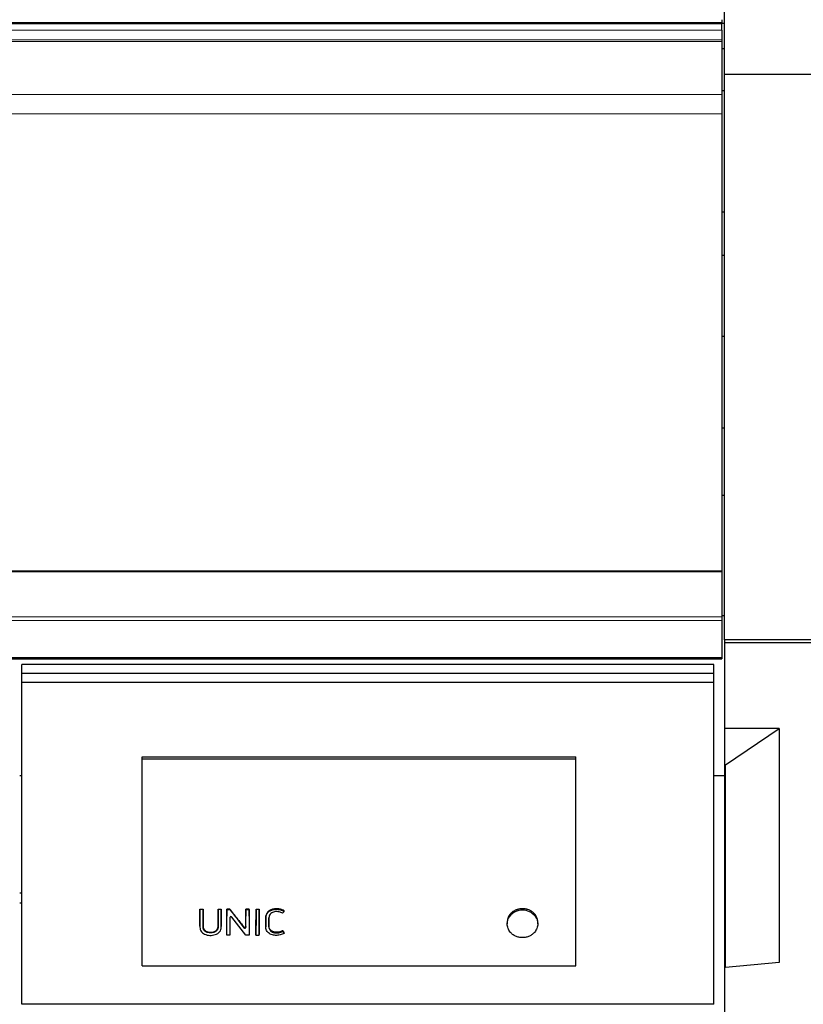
# Model space of a CAD drawing. Header units: inches. Extents: x 0 to 23760, y -13 to 16800.
# Tile 253 of 256: x 20930 to 21654, y 12957 to 13866. Entities that reach past the tile are written whole.
import ezdxf

# ---------------------------------------------------------------- set-up
doc = ezdxf.new("R2010")
doc.units = ezdxf.units.IN
doc.layers.add('1', color=7, linetype='Continuous', true_color=0xffffff)
doc.layers.add('254', color=7, linetype='Continuous', true_color=0xffffff)

msp = doc.modelspace()

# ---------------------------------------------------------------- linework, layer by layer
at = {"layer": '1', "color": 2, "linetype": 'Continuous', "lineweight": 25}
for p, q in [((21581.123, 13815.595), (21581.123, 14084.332)), ((21578.623, 13862.237), (20203.623, 13862.237)), ((21578.623, 13866.096), (21578.623, 13863.54)), ((21578.623, 13863.54), (21578.623, 13862.237)), ((21581.123, 13862.565), (21578.623, 13862.565)), ((21578.623, 13856.315), (21578.623, 13862.237)), ((21578.623, 13856.315), (21578.623, 13847.409)), ((21578.623, 13847.409), (21578.623, 13846.094)), ((21578.623, 13846.094), (21578.623, 13845.938)), ((21578.623, 13845.938), (21578.623, 13845.825)), ((21578.623, 13845.825), (21578.623, 13796.982)), ((21581.123, 13839.332), (21578.623, 13839.332)), ((21937.623, 13815.595), (21581.123, 13815.595)), ((21581.123, 13293.556), (21581.123, 13815.595)), ((21581.123, 13800.332), (21578.623, 13800.332)), ((21578.623, 13796.982), (21578.623, 13779.241)), ((21578.623, 13779.241), (21578.623, 13357.479)), ((21581.123, 13688.332), (21578.623, 13688.332)), ((21581.123, 13648.332), (21578.623, 13648.332)), ((21578.623, 13573.977), (21581.123, 13573.977)), ((21578.623, 13489.402), (21581.123, 13489.402)), ((21578.594, 13427.084), (21581.123, 13427.084)), ((20203.623, 13357.479), (21578.623, 13357.479)), ((20203.623, 13356.912), (21578.623, 13356.912)), ((21578.623, 13357.479), (21578.623, 13356.912)), ((21578.623, 13356.912), (21578.623, 13314.771)), ((21578.594, 13316.208), (21581.123, 13316.208)), ((21578.623, 13314.771), (21578.623, 13311.662)), ((21578.623, 13311.662), (21578.623, 13277.539)), ((21581.123, 13293.556), (21581.123, 13290.817)), ((21912.623, 13293.556), (21581.123, 13293.556)), ((21581.123, 13290.817), (21581.123, 13211.964)), ((21912.623, 13290.817), (21581.123, 13290.817)), ((20203.623, 13276.043), (21578.623, 13276.043)), ((21578.623, 13277.539), (21578.623, 13277.003)), ((21578.623, 13277.003), (21578.623, 13276.043)), ((21631.411, 13211.97), (21581.123, 13211.97)), ((21581.123, 13211.97), (21581.123, 13178.36)), ((21582.123, 13178.36), (21631.411, 13211.97)), ((21631.411, 13211.97), (21631.411, 12995.994)), ((21043.385, 13185.589), (21443.885, 13185.589)), ((21043.385, 13183.987), (21043.385, 13185.589)), ((21043.385, 12992.827), (21043.385, 13183.987)), ((21043.385, 13183.987), (21443.885, 13183.987)), ((21443.885, 13183.987), (21443.885, 13185.589)), ((21443.885, 12992.827), (21443.885, 13183.987)), ((21581.123, 13178.36), (21581.123, 12991.2)), ((21582.123, 13178.36), (21581.123, 13178.36)), ((21582.123, 12991.2), (21582.123, 13178.36)), ((20930.368, 13168.449), (20932.36, 13168.449)), ((21571.313, 13168.449), (21581.123, 13168.449)), ((20932.378, 13059.992), (20930.377, 13059.992)), ((20932.378, 13050.757), (20930.377, 13050.757)), ((21096.846, 13044.666), (21096.846, 13045.107)), ((21096.846, 13045.107), (21099.646, 13045.107)), ((21099.646, 13044.666), (21096.846, 13044.666)), ((21099.646, 13044.666), (21099.646, 13045.107)), ((21113.61, 13044.666), (21113.61, 13045.107)), ((21113.61, 13045.107), (21116.411, 13045.107)), ((21116.411, 13044.666), (21113.61, 13044.666)), ((21116.411, 13044.666), (21116.411, 13045.107)), ((21121.636, 13044.666), (21121.636, 13045.107)), ((21124.479, 13045.107), (21121.636, 13045.107)), ((21121.636, 13044.666), (21124.479, 13044.666)), ((21124.479, 13044.666), (21124.479, 13045.107)), ((21139.292, 13044.666), (21139.292, 13045.107)), ((21142.092, 13045.107), (21139.292, 13045.107)), ((21139.292, 13044.666), (21142.092, 13044.666)), ((21142.092, 13044.666), (21142.092, 13045.107)), ((21148.565, 13044.666), (21148.565, 13045.107)), ((21148.565, 13045.107), (21151.366, 13045.107)), ((21151.366, 13044.666), (21148.565, 13044.666)), ((21151.366, 13044.666), (21151.366, 13045.107)), ((21174.435, 13043.141), (21174.435, 13043.586)), ((21116.443, 13028.468), (21116.423, 13038.261)), ((21121.588, 13021.215), (21121.623, 13038.261)), ((21124.45, 13037.333), (21124.484, 13021.215)), ((21139.192, 13021.215), (21126.274, 13037.824)), ((21131.033, 13036.226), (21137.431, 13027.991)), ((21139.259, 13028.474), (21139.279, 13038.261)), ((21142.104, 13038.261), (21142.14, 13021.215)), ((21148.553, 13038.261), (21148.518, 13021.215)), ((21151.414, 13021.215), (21151.378, 13038.261)), ((21380.47, 13033.144), (21380.47, 13031.512)), ((21408.663, 13031.512), (21408.663, 13033.143)), ((21096.811, 13029.283), (21096.811, 13028.735)), ((21116.443, 13028.451), (21116.443, 13028.468)), ((21157.629, 13029.189), (21157.629, 13028.641)), ((21160.491, 13029.961), (21160.491, 13030.498)), ((21173.205, 13024.63), (21173.205, 13025.226)), ((21173.205, 13024.63), (21174.532, 13022.779)), ((21121.588, 13021.215), (21121.588, 13021.859)), ((21124.484, 13021.215), (21121.588, 13021.215)), ((21124.484, 13021.215), (21124.484, 13021.859)), ((21142.14, 13021.215), (21139.192, 13021.215)), ((21142.14, 13021.215), (21142.14, 13021.859)), ((21148.518, 13021.215), (21148.518, 13021.859)), ((21148.518, 13021.215), (21151.414, 13021.215)), ((21151.414, 13021.215), (21151.414, 13021.859)), ((21174.532, 13022.779), (21174.532, 13023.4)), ((21043.385, 12992.827), (21443.885, 12992.827)), ((21582.123, 12991.2), (21581.123, 12991.2)), ((21581.123, 12991.197), (21581.123, 12668.553)), ((21631.411, 12995.994), (21582.123, 12991.2))]:
    msp.add_line(p, q, dxfattribs=at)
at = {"layer": '1', "color": 110, "linetype": 'Continuous', "lineweight": 13}
for p, q in [((16353.623, 13863.54), (21578.623, 13863.54)), ((20203.623, 13856.315), (21578.623, 13856.315)), ((20203.623, 13847.409), (21578.623, 13847.409)), ((20203.623, 13846.094), (21578.623, 13846.094)), ((20203.623, 13845.938), (21578.623, 13845.938)), ((20203.623, 13845.825), (21578.623, 13845.825)), ((20203.623, 13796.982), (21578.623, 13796.982)), ((20203.623, 13779.241), (21578.623, 13779.241)), ((20203.623, 13314.771), (21578.623, 13314.771)), ((20203.623, 13311.662), (21578.623, 13311.662)), ((20203.623, 13277.539), (21578.623, 13277.539)), ((20203.623, 13277.003), (21578.623, 13277.003)), ((21167.248, 13044.977), (21167.248, 13045.417)), ((21096.834, 13038.261), (21096.834, 13038.728)), ((21099.659, 13038.261), (21099.659, 13038.728)), ((21113.598, 13038.261), (21113.598, 13038.728)), ((21116.423, 13038.261), (21116.423, 13038.728)), ((21121.623, 13038.261), (21121.623, 13038.728)), ((21124.45, 13037.333), (21124.45, 13037.334)), ((21131.033, 13036.226), (21131.033, 13036.706)), ((21139.279, 13038.261), (21139.279, 13038.728)), ((21142.104, 13038.261), (21142.104, 13038.728)), ((21148.553, 13038.261), (21148.553, 13038.728)), ((21151.378, 13038.261), (21151.378, 13038.728)), ((21157.67, 13038.005), (21157.67, 13038.473)), ((21382.9, 13040.071), (21382.9, 13038.615)), ((21406.233, 13040.071), (21406.233, 13038.615)), ((21116.443, 13028.468), (21116.443, 13029.018)), ((21137.431, 13027.991), (21137.431, 13028.545)), ((21139.259, 13028.474), (21139.259, 13029.023))]:
    msp.add_line(p, q, dxfattribs=at)
at = {"layer": '1', "color": 2, "linetype": 'Continuous', "lineweight": 25}
for centre, major_axis, ratio, start_param, end_param in [((21394.567, 13031.67), (-14.051, 0), 0.8870108, 3.7326986, 5.6920794), ((21116.4, 13640.994), (-1.911, 1200.902), 0.0009009, 2.0961392, 2.105511), ((21121.646, 13640.092), (1.91, 1199.783), 0.0009006, 4.171048, 4.1873742), ((21125.452, 13037.325), (-1.001, 0.044), 0.8870641, 3.788573, 6.3244483), ((21124.426, 13640.186), (-1.91, 1199.9), 0.0009006, 2.0967348, 2.1121704), ((21121.169, 13640.246), (-759.045, 1185.848), 0.2418607, 1.9442257, 1.9521119), ((21139.302, 13639.446), (1.909, 1198.981), 0.0009003, 4.1782304, 4.1876088), ((21142.082, 13640.223), (-1.91, 1199.946), 0.0009006, 2.0958592, 2.1121836), ((21148.576, 13640.224), (1.91, 1199.947), 0.0009006, 4.1710013, 4.1873258), ((21151.356, 13640.29), (-1.91, 1200.029), 0.0009007, 2.0958837, 2.1122072), ((21138.258, 13028.482), (-1.001, 0.027), 0.8769779, 0.6237267, 3.1630783), ((21155.886, 13636.973), (-693.968, 1184.986), 0.232747, 1.9722772, 1.974055)]:
    msp.add_ellipse(centre, major_axis=major_axis, ratio=ratio, start_param=start_param, end_param=end_param, dxfattribs=at)
for points in [[(21096.834, 13038.728), (21096.838, 13040.851), (21096.842, 13042.977), (21096.846, 13045.107)], [(21099.646, 13045.107), (21099.65, 13042.977), (21099.654, 13040.851), (21099.659, 13038.728)], [(21113.598, 13038.728), (21113.602, 13040.851), (21113.606, 13042.977), (21113.61, 13045.107)], [(21116.411, 13045.107), (21116.415, 13042.977), (21116.418, 13040.851), (21116.423, 13038.728)], [(21121.636, 13045.107), (21121.632, 13042.977), (21121.628, 13040.851), (21121.623, 13038.728)], [(21139.292, 13045.107), (21139.288, 13042.977), (21139.284, 13040.851), (21139.279, 13038.728)], [(21142.104, 13038.728), (21142.1, 13040.851), (21142.096, 13042.977), (21142.092, 13045.107)], [(21148.553, 13038.728), (21148.558, 13040.851), (21148.561, 13042.977), (21148.565, 13045.107)], [(21151.366, 13045.107), (21151.37, 13042.977), (21151.374, 13040.851), (21151.378, 13038.728)], [(21173.085, 13041.302), (21172.14, 13041.898), (21171.083, 13042.274), (21169.964, 13042.529)]]:
    msp.add_open_spline(points, degree=3, dxfattribs=at)
for points, knots in [([(21096.846, 13044.666), (21096.845, 13044.086), (21096.844, 13043.506), (21096.84, 13041.371), (21096.837, 13039.816), (21096.834, 13038.261)], [0, 0, 0, 0, 0.2717687, 0.2717687, 1, 1, 1, 1]), ([(21099.659, 13038.261), (21099.657, 13038.842), (21099.656, 13039.422), (21099.652, 13041.557), (21099.649, 13043.112), (21099.646, 13044.666)], [0, 0, 0, 0, 0.2717687, 0.2717687, 1, 1, 1, 1]), ([(21113.61, 13044.666), (21113.609, 13044.086), (21113.608, 13043.506), (21113.604, 13041.371), (21113.601, 13039.816), (21113.598, 13038.261)], [0, 0, 0, 0, 0.2717687, 0.2717687, 1, 1, 1, 1]), ([(21116.423, 13038.261), (21116.422, 13038.842), (21116.421, 13039.422), (21116.416, 13041.557), (21116.414, 13043.112), (21116.411, 13044.666)], [0, 0, 0, 0, 0.2717687, 0.2717687, 1, 1, 1, 1]), ([(21121.623, 13038.261), (21121.627, 13039.816), (21121.63, 13041.371), (21121.633, 13043.506), (21121.634, 13044.086), (21121.636, 13044.666)], [0, 0, 0, 0, 0.7282313, 0.7282313, 1, 1, 1, 1]), ([(21131.033, 13036.706), (21129.94, 13038.102), (21128.848, 13039.501), (21126.664, 13042.302), (21125.571, 13043.704), (21124.479, 13045.107)], [0, 0, 0, 0, 0.5, 0.5, 1, 1, 1, 1]), ([(21124.479, 13044.666), (21125.544, 13043.295), (21126.608, 13041.924), (21128.42, 13039.591), (21129.166, 13038.629), (21130.286, 13037.187), (21130.66, 13036.707), (21131.033, 13036.226)], [0, 0, 0, 0, 0.4873931, 0.4873931, 0.829131, 0.829131, 1, 1, 1, 1]), ([(21139.279, 13038.261), (21139.283, 13039.816), (21139.286, 13041.371), (21139.289, 13043.506), (21139.29, 13044.086), (21139.292, 13044.666)], [0, 0, 0, 0, 0.7282313, 0.7282313, 1, 1, 1, 1]), ([(21142.092, 13044.666), (21142.095, 13043.112), (21142.098, 13041.557), (21142.102, 13039.422), (21142.103, 13038.842), (21142.104, 13038.261)], [0, 0, 0, 0, 0.7282313, 0.7282313, 1, 1, 1, 1]), ([(21148.565, 13044.666), (21148.564, 13044.086), (21148.563, 13043.506), (21148.559, 13041.371), (21148.557, 13039.816), (21148.553, 13038.261)], [0, 0, 0, 0, 0.2717687, 0.2717687, 1, 1, 1, 1]), ([(21151.378, 13038.261), (21151.377, 13038.842), (21151.376, 13039.422), (21151.372, 13041.557), (21151.369, 13043.112), (21151.366, 13044.666)], [0, 0, 0, 0, 0.2717687, 0.2717687, 1, 1, 1, 1]), ([(21167.248, 13045.417), (21166.67, 13045.417), (21166.098, 13045.382), (21164.966, 13045.237), (21164.407, 13045.128), (21163.786, 13044.959), (21163.717, 13044.94), (21163.58, 13044.9), (21163.375, 13044.838), (21162.905, 13044.682), (21162.515, 13044.526), (21162.007, 13044.298), (21161.76, 13044.174), (21161.397, 13043.971), (21161.278, 13043.9), (21161.102, 13043.791), (21161.044, 13043.753), (21160.928, 13043.678), (21160.871, 13043.639), (21160.363, 13043.288), (21159.954, 13042.941), (21159.403, 13042.372), (21159.23, 13042.173), (21159.027, 13041.915), (21158.988, 13041.863), (21158.909, 13041.757), (21158.871, 13041.704), (21158.758, 13041.543), (21158.686, 13041.435), (21158.479, 13041.107), (21158.355, 13040.884), (21158.136, 13040.427), (21158.041, 13040.193), (21157.923, 13039.834), (21157.888, 13039.713), (21157.84, 13039.53), (21157.825, 13039.468), (21157.797, 13039.345), (21157.732, 13039.036), (21157.69, 13038.724), (21157.67, 13038.473)], [0, 0, 0, 0, 0.125, 0.125, 0.25, 0.25, 0.265625, 0.265625, 0.28125, 0.3125, 0.375, 0.375, 0.4375, 0.4375, 0.46875, 0.46875, 0.484375, 0.484375, 0.5, 0.5, 0.625, 0.625, 0.6875, 0.6875, 0.703125, 0.703125, 0.71875, 0.71875, 0.75, 0.75, 0.8125, 0.8125, 0.875, 0.875, 0.90625, 0.90625, 0.921875, 0.921875, 0.9375, 1, 1, 1, 1]), ([(21157.67, 13038.005), (21157.71, 13038.509), (21157.803, 13039.004), (21158.118, 13039.972), (21158.344, 13040.437), (21158.892, 13041.311), (21159.218, 13041.73), (21159.957, 13042.498), (21160.367, 13042.845), (21161.266, 13043.468), (21161.756, 13043.742), (21162.773, 13044.2), (21163.304, 13044.387), (21164.96, 13044.837), (21166.093, 13044.977), (21167.248, 13044.977)], [0, 0, 0, 0, 0.125, 0.125, 0.25, 0.25, 0.375, 0.375, 0.5, 0.5, 0.625, 0.625, 0.75, 0.75, 1, 1, 1, 1]), ([(21163.054, 13041.736), (21162.505, 13041.39), (21162.022, 13040.955), (21161.263, 13039.981), (21160.965, 13039.436), (21160.592, 13038.304), (21160.505, 13037.709), (21160.472, 13036.823), (21160.477, 13036.527), (21160.479, 13035.936), (21160.482, 13034.458), (21160.486, 13032.389), (21160.49, 13030.616), (21160.492, 13029.434), (21160.474, 13028.839), (21160.619, 13027.672), (21160.772, 13027.09), (21161.29, 13026.006), (21161.643, 13025.492), (21162.51, 13024.599), (21163.039, 13024.223), (21164.202, 13023.629), (21164.837, 13023.421), (21166.153, 13023.152), (21166.82, 13023.101), (21168.168, 13023.134), (21168.839, 13023.201), (21170.15, 13023.421), (21170.795, 13023.565), (21172.046, 13023.999), (21172.651, 13024.284), (21173.205, 13024.63)], [0, 0, 0, 0, 0.0625, 0.0625, 0.125, 0.125, 0.1875, 0.1875, 0.21875, 0.21875, 0.25, 0.375, 0.4375, 0.4375, 0.5, 0.5, 0.5625, 0.5625, 0.625, 0.625, 0.6875, 0.6875, 0.75, 0.75, 0.8125, 0.8125, 0.875, 0.875, 0.9375, 0.9375, 1, 1, 1, 1]), ([(21169.964, 13042.529), (21168.795, 13042.796), (21167.578, 13042.915), (21165.801, 13042.747), (21165.207, 13042.632), (21164.077, 13042.283), (21163.546, 13042.046), (21163.054, 13041.736)], [0, 0, 0, 0, 0.5, 0.5, 0.75, 0.75, 1, 1, 1, 1]), ([(21174.435, 13043.586), (21173.922, 13043.916), (21173.376, 13044.2), (21172.726, 13044.467), (21172.654, 13044.496), (21172.508, 13044.552), (21172.435, 13044.579), (21172.215, 13044.658), (21172.067, 13044.708), (21171.621, 13044.848), (21171.32, 13044.93), (21170.711, 13045.073), (21170.404, 13045.135), (21169.938, 13045.214), (21169.703, 13045.249), (21169.467, 13045.28), (21169.31, 13045.299), (21169.231, 13045.308), (21168.836, 13045.351), (21168.519, 13045.376), (21167.885, 13045.409), (21167.567, 13045.417), (21167.248, 13045.417)], [0, 0, 0, 0, 0.25, 0.25, 0.28125, 0.28125, 0.3125, 0.3125, 0.375, 0.375, 0.5, 0.5, 0.625, 0.625, 0.6875, 0.71875, 0.71875, 0.75, 0.75, 0.875, 0.875, 1, 1, 1, 1]), ([(21167.248, 13044.977), (21168.523, 13044.977), (21169.795, 13044.849), (21171.636, 13044.415), (21172.239, 13044.226), (21173.38, 13043.754), (21173.922, 13043.471), (21174.435, 13043.141)], [0, 0, 0, 0, 0.5, 0.5, 0.75, 0.75, 1, 1, 1, 1]), ([(21174.435, 13043.141), (21174.344, 13043.017), (21174.253, 13042.893), (21173.803, 13042.28), (21173.444, 13041.791), (21173.085, 13041.302)], [0, 0, 0, 0, 0.202463, 0.202463, 1, 1, 1, 1]), ([(21406.233, 13040.071), (21406.072, 13040.279), (21405.737, 13040.685), (21405.376, 13041.069), (21404.815, 13041.631), (21404.416, 13041.985), (21403.779, 13042.484), (21403.561, 13042.646), (21403.223, 13042.88), (21403.109, 13042.956), (21402.878, 13043.107), (21402.761, 13043.18), (21402.172, 13043.54), (21401.684, 13043.8), (21400.677, 13044.266), (21400.157, 13044.473), (21399.354, 13044.742), (21399.083, 13044.825), (21398.738, 13044.92), (21398.669, 13044.938), (21398.53, 13044.974), (21398.323, 13045.027), (21398.114, 13045.075), (21397.418, 13045.226), (21396.856, 13045.317), (21395.723, 13045.439), (21395.152, 13045.47), (21394.432, 13045.47), (21394.288, 13045.468), (21394.071, 13045.463), (21393.999, 13045.46), (21393.854, 13045.455), (21393.494, 13045.438), (21393.137, 13045.409), (21392.285, 13045.318), (21391.723, 13045.228), (21390.892, 13045.048), (21390.341, 13044.913), (21389.797, 13044.748), (21389.46, 13044.635), (21389.392, 13044.612), (21389.258, 13044.566), (21389.058, 13044.494), (21388.861, 13044.419), (21388.469, 13044.263), (21388.213, 13044.153), (21387.456, 13043.803), (21386.97, 13043.544), (21386.267, 13043.117), (21386.037, 13042.968), (21385.7, 13042.734), (21385.588, 13042.655), (21385.423, 13042.533), (21385.368, 13042.492), (21385.259, 13042.409), (21385.205, 13042.368), (21384.724, 13041.99), (21384.322, 13041.635), (21383.759, 13041.071), (21383.397, 13040.685), (21383.061, 13040.279), (21382.9, 13040.071)], [0, 0, 0, 0, 0.03125, 0.0625, 0.0625, 0.125, 0.125, 0.15625, 0.15625, 0.171875, 0.171875, 0.1875, 0.1875, 0.25, 0.25, 0.3125, 0.3125, 0.34375, 0.34375, 0.3515625, 0.3515625, 0.359375, 0.375, 0.375, 0.4375, 0.4375, 0.5, 0.5, 0.515625, 0.515625, 0.5234375, 0.5234375, 0.53125, 0.5625, 0.5625, 0.625, 0.625, 0.65625, 0.6875, 0.6875, 0.6953125, 0.6953125, 0.703125, 0.71875, 0.71875, 0.75, 0.75, 0.8125, 0.8125, 0.84375, 0.84375, 0.859375, 0.859375, 0.8671875, 0.8671875, 0.875, 0.875, 0.9375, 0.9375, 0.96875, 1, 1, 1, 1]), ([(21096.834, 13038.261), (21096.828, 13035.35), (21096.821, 13032.439), (21096.814, 13028.799), (21096.785, 13028.071), (21097, 13026.619), (21097.236, 13025.887), (21097.977, 13024.541), (21098.463, 13023.925), (21099.641, 13022.857), (21100.336, 13022.403), (21101.826, 13021.691), (21102.639, 13021.425), (21104.278, 13021.058), (21105.116, 13020.952), (21106.826, 13020.882), (21107.678, 13020.915), (21109.354, 13021.133), (21110.191, 13021.32), (21111.778, 13021.863), (21112.537, 13022.225), (21113.897, 13023.123), (21114.5, 13023.662), (21115.476, 13024.881), (21115.855, 13025.541), (21116.344, 13026.982), (21116.445, 13027.719), (21116.443, 13028.468)], [0, 0, 0, 0, 0.25, 0.25, 0.3125, 0.3125, 0.375, 0.375, 0.4375, 0.4375, 0.5, 0.5, 0.5625, 0.5625, 0.625, 0.625, 0.6875, 0.6875, 0.75, 0.75, 0.8125, 0.8125, 0.875, 0.875, 0.9375, 0.9375, 1, 1, 1, 1]), ([(21096.811, 13029.283), (21096.811, 13029.502), (21096.813, 13029.721), (21096.815, 13030.032), (21096.815, 13030.123), (21096.816, 13030.306), (21096.816, 13030.58), (21096.818, 13031.219), (21096.82, 13032.499), (21096.823, 13033.597), (21096.827, 13035.793), (21096.831, 13037.26), (21096.834, 13038.728)], [0, 0, 0, 0, 0.0698215, 0.0698215, 0.0988896, 0.0988896, 0.1279577, 0.1860938, 0.3023661, 0.5349108, 0.5349108, 1, 1, 1, 1]), ([(21099.659, 13038.728), (21099.662, 13037.166), (21099.667, 13034.827), (21099.673, 13032.103), (21099.675, 13030.937), (21099.676, 13030.5), (21099.676, 13030.451), (21099.676, 13030.354), (21099.676, 13030.208), (21099.674, 13029.868), (21099.675, 13029.577), (21099.683, 13029.334), (21099.685, 13029.286), (21099.689, 13029.189), (21099.698, 13029.043), (21099.71, 13028.899), (21099.742, 13028.611), (21099.771, 13028.419), (21099.848, 13028.04), (21099.896, 13027.852), (21099.97, 13027.618), (21099.985, 13027.571), (21100.017, 13027.478), (21100.034, 13027.432), (21100.086, 13027.293), (21100.124, 13027.202), (21100.204, 13027.022), (21100.247, 13026.933), (21100.338, 13026.758), (21100.386, 13026.672), (21100.538, 13026.416), (21100.65, 13026.25), (21100.834, 13026.009), (21100.899, 13025.93), (21101, 13025.814), (21101.034, 13025.775), (21101.105, 13025.699), (21101.14, 13025.662), (21101.322, 13025.476), (21101.477, 13025.337), (21101.803, 13025.076), (21101.975, 13024.955), (21102.247, 13024.786), (21102.34, 13024.732), (21102.482, 13024.654), (21102.53, 13024.628), (21102.627, 13024.578), (21102.676, 13024.554), (21102.922, 13024.435), (21103.123, 13024.349), (21103.535, 13024.197), (21103.745, 13024.129), (21104.067, 13024.041), (21104.175, 13024.014), (21104.338, 13023.976), (21104.393, 13023.964), (21104.503, 13023.941), (21104.557, 13023.93), (21104.832, 13023.876), (21105.052, 13023.841), (21105.494, 13023.785), (21105.937, 13023.743), (21106.384, 13023.729), (21106.831, 13023.73), (21107.055, 13023.737), (21107.336, 13023.755), (21107.393, 13023.759), (21107.505, 13023.768), (21107.673, 13023.783), (21107.84, 13023.802), (21108.172, 13023.846), (21108.391, 13023.882), (21108.824, 13023.969), (21109.038, 13024.02), (21109.303, 13024.094), (21109.356, 13024.109), (21109.461, 13024.14), (21109.513, 13024.156), (21109.67, 13024.207), (21109.878, 13024.279), (21110.082, 13024.36), (21110.234, 13024.425), (21110.285, 13024.448), (21110.385, 13024.493), (21110.435, 13024.517), (21110.68, 13024.636), (21110.87, 13024.74), (21111.233, 13024.966), (21111.407, 13025.087), (21111.657, 13025.283), (21111.738, 13025.351), (21111.836, 13025.439), (21111.856, 13025.457), (21111.895, 13025.492), (21111.952, 13025.546), (21112.008, 13025.601), (21112.191, 13025.785), (21112.327, 13025.939), (21112.515, 13026.179), (21112.575, 13026.261), (21112.69, 13026.427), (21112.773, 13026.553), (21112.85, 13026.683), (21112.9, 13026.77), (21112.924, 13026.814), (21112.995, 13026.947), (21113.04, 13027.037), (21113.123, 13027.217), (21113.162, 13027.308), (21113.233, 13027.491), (21113.266, 13027.584), (21113.357, 13027.862), (21113.406, 13028.051), (21113.466, 13028.338), (21113.483, 13028.434), (21113.513, 13028.627), (21113.551, 13028.918), (21113.57, 13029.208), (21113.577, 13029.45), (21113.578, 13029.499), (21113.579, 13029.595), (21113.579, 13029.644), (21113.579, 13029.789), (21113.58, 13030.08), (21113.583, 13030.759), (21113.586, 13032.116), (21113.592, 13034.835), (21113.595, 13037.17), (21113.598, 13038.728)], [0, 0, 0, 0, 0.125, 0.1875, 0.21875, 0.21875, 0.2226563, 0.2226563, 0.2265625, 0.234375, 0.25, 0.25, 0.2539063, 0.2539063, 0.2578125, 0.265625, 0.265625, 0.28125, 0.28125, 0.296875, 0.296875, 0.3007813, 0.3007813, 0.3046875, 0.3046875, 0.3125, 0.3125, 0.3203125, 0.3203125, 0.328125, 0.328125, 0.34375, 0.34375, 0.3515625, 0.3515625, 0.3554688, 0.3554688, 0.359375, 0.359375, 0.375, 0.375, 0.390625, 0.390625, 0.3984375, 0.3984375, 0.4023438, 0.4023438, 0.40625, 0.40625, 0.421875, 0.421875, 0.4375, 0.4375, 0.4453125, 0.4453125, 0.4492188, 0.4492188, 0.453125, 0.453125, 0.46875, 0.46875, 0.484375, 0.5, 0.5, 0.515625, 0.515625, 0.5195313, 0.5195313, 0.5234375, 0.53125, 0.53125, 0.546875, 0.546875, 0.5625, 0.5625, 0.5664063, 0.5664063, 0.5703125, 0.5703125, 0.578125, 0.5859375, 0.5859375, 0.5898438, 0.5898438, 0.59375, 0.59375, 0.609375, 0.609375, 0.625, 0.625, 0.6328125, 0.6328125, 0.6347656, 0.6347656, 0.6367188, 0.640625, 0.640625, 0.65625, 0.65625, 0.6640625, 0.6640625, 0.671875, 0.6757813, 0.6757813, 0.6796875, 0.6796875, 0.6875, 0.6875, 0.6953125, 0.6953125, 0.703125, 0.703125, 0.71875, 0.71875, 0.7265625, 0.7265625, 0.734375, 0.75, 0.75, 0.7539063, 0.7539063, 0.7578125, 0.7578125, 0.765625, 0.78125, 0.8125, 0.875, 1, 1, 1, 1]), ([(21113.598, 13038.261), (21113.592, 13035.195), (21113.59, 13032.128), (21113.577, 13028.679), (21113.551, 13028.296), (21113.426, 13027.532), (21113.324, 13027.146), (21113.024, 13026.398), (21112.831, 13026.044), (21112.358, 13025.372), (21112.076, 13025.054), (21111.124, 13024.221), (21110.329, 13023.8), (21108.622, 13023.269), (21107.704, 13023.132), (21105.904, 13023.098), (21104.991, 13023.195), (21103.256, 13023.636), (21102.426, 13024.006), (21101.408, 13024.786), (21101.101, 13025.088), (21100.587, 13025.737), (21100.373, 13026.088), (21099.861, 13027.193), (21099.712, 13027.984), (21099.669, 13029.17), (21099.677, 13029.565), (21099.675, 13030.355), (21099.673, 13031.541), (21099.667, 13034.308), (21099.662, 13036.68), (21099.659, 13038.261)], [0, 0, 0, 0, 0.25, 0.25, 0.28125, 0.28125, 0.3125, 0.3125, 0.34375, 0.34375, 0.375, 0.375, 0.4375, 0.4375, 0.5, 0.5, 0.5625, 0.5625, 0.625, 0.625, 0.65625, 0.65625, 0.6875, 0.6875, 0.75, 0.75, 0.78125, 0.78125, 0.8125, 0.875, 1, 1, 1, 1]), ([(21174.532, 13022.779), (21173.969, 13022.425), (21173.355, 13022.137), (21172.101, 13021.652), (21171.456, 13021.447), (21170.121, 13021.136), (21169.437, 13021.03), (21168.069, 13020.909), (21167.381, 13020.888), (21165.996, 13020.942), (21165.313, 13021.022), (21163.972, 13021.289), (21163.308, 13021.478), (21161.42, 13022.207), (21160.278, 13022.934), (21158.987, 13024.342), (21158.625, 13024.862), (21158.06, 13025.953), (21157.863, 13026.54), (21157.696, 13027.428), (21157.66, 13027.727), (21157.625, 13028.328), (21157.629, 13028.632), (21157.631, 13029.539), (21157.634, 13031.353), (21157.639, 13033.772), (21157.644, 13035.889), (21157.646, 13036.796), (21157.647, 13037.4), (21157.646, 13037.703), (21157.67, 13038.005)], [0, 0, 0, 0, 0.0625, 0.0625, 0.125, 0.125, 0.1875, 0.1875, 0.25, 0.25, 0.3125, 0.3125, 0.375, 0.375, 0.5, 0.5, 0.5625, 0.5625, 0.625, 0.625, 0.65625, 0.65625, 0.6875, 0.6875, 0.75, 0.875, 0.9375, 0.96875, 0.96875, 1, 1, 1, 1]), ([(21157.67, 13038.473), (21157.646, 13038.174), (21157.647, 13037.876), (21157.646, 13037.279), (21157.645, 13036.98), (21157.643, 13036.085), (21157.64, 13034.295), (21157.636, 13032.508), (21157.632, 13030.723), (21157.631, 13030.128), (21157.629, 13029.459), (21157.629, 13029.385), (21157.629, 13029.273), (21157.629, 13029.234), (21157.629, 13029.196)], [0, 0, 0, 0, 0.0963484, 0.0963484, 0.1926968, 0.1926968, 0.3853936, 0.7707872, 0.7707872, 0.963484, 0.963484, 0.9875711, 0.9875711, 1, 1, 1, 1]), ([(21173.205, 13025.226), (21173.067, 13025.141), (21172.926, 13025.06), (21172.64, 13024.906), (21172.349, 13024.759), (21171.9, 13024.563), (21171.591, 13024.448), (21171.278, 13024.34), (21171.12, 13024.291), (21170.878, 13024.222), (21170.797, 13024.2), (21170.634, 13024.157), (21170.553, 13024.137), (21170.144, 13024.041), (21169.815, 13023.977), (21169.155, 13023.869), (21168.824, 13023.826), (21168.324, 13023.778), (21168.157, 13023.765), (21167.822, 13023.744), (21167.654, 13023.737), (21167.317, 13023.729), (21167.149, 13023.73), (21166.894, 13023.737), (21166.809, 13023.74), (21166.639, 13023.75), (21166.554, 13023.755), (21166.299, 13023.777), (21166.131, 13023.796), (21165.796, 13023.844), (21165.63, 13023.873), (21165.302, 13023.94), (21165.139, 13023.978), (21164.815, 13024.065), (21164.655, 13024.113), (21164.456, 13024.18), (21164.417, 13024.194), (21164.338, 13024.222), (21164.298, 13024.237), (21164.181, 13024.281), (21164.027, 13024.342), (21163.876, 13024.409), (21163.728, 13024.478), (21163.654, 13024.514), (21163.437, 13024.625), (21163.296, 13024.703), (21163.021, 13024.871), (21162.888, 13024.959), (21162.693, 13025.1), (21162.598, 13025.172), (21162.504, 13025.248), (21162.443, 13025.298), (21162.412, 13025.324), (21162.322, 13025.402), (21162.263, 13025.455), (21162.149, 13025.564), (21162.093, 13025.619), (21161.931, 13025.787), (21161.829, 13025.902), (21161.635, 13026.14), (21161.543, 13026.262), (21161.414, 13026.45), (21161.351, 13026.545), (21161.291, 13026.642), (21161.252, 13026.707), (21161.233, 13026.74), (21161.176, 13026.839), (21161.14, 13026.905), (21161.07, 13027.039), (21161.037, 13027.106), (21160.942, 13027.309), (21160.886, 13027.446), (21160.785, 13027.723), (21160.741, 13027.863), (21160.664, 13028.147), (21160.632, 13028.291), (21160.598, 13028.472), (21160.591, 13028.508), (21160.579, 13028.581), (21160.573, 13028.617), (21160.557, 13028.726), (21160.547, 13028.799), (21160.506, 13029.162), (21160.495, 13029.453), (21160.49, 13029.89), (21160.49, 13030.035), (21160.491, 13030.254), (21160.491, 13030.363), (21160.491, 13030.472), (21160.491, 13030.545), (21160.491, 13030.581), (21160.49, 13031.2), (21160.486, 13032.949), (21160.482, 13034.846), (21160.479, 13036.234), (21160.479, 13036.453), (21160.478, 13036.599), (21160.478, 13036.672), (21160.478, 13036.886), (21160.476, 13037.027), (21160.476, 13037.168)], [0, 0, 0, 0, 0.0196213, 0.0196213, 0.0392426, 0.0588639, 0.0784852, 0.0784852, 0.0981065, 0.0981065, 0.1079172, 0.1079172, 0.1177279, 0.1177279, 0.1569705, 0.1569705, 0.1962131, 0.1962131, 0.2158344, 0.2158344, 0.2354557, 0.2354557, 0.255077, 0.255077, 0.2648877, 0.2648877, 0.2746983, 0.2746983, 0.2943196, 0.2943196, 0.3139409, 0.3139409, 0.3335622, 0.3335622, 0.3531836, 0.3531836, 0.3580889, 0.3580889, 0.3629942, 0.3629942, 0.3728049, 0.3826155, 0.3826155, 0.3924262, 0.3924262, 0.4120475, 0.4120475, 0.4316688, 0.4316688, 0.4414794, 0.4463848, 0.4463848, 0.4512901, 0.4512901, 0.4611008, 0.4611008, 0.4709114, 0.4709114, 0.4905327, 0.4905327, 0.510154, 0.510154, 0.5199647, 0.52487, 0.52487, 0.5297753, 0.5297753, 0.539586, 0.539586, 0.5493966, 0.5493966, 0.569018, 0.569018, 0.5886393, 0.5886393, 0.6082606, 0.6082606, 0.6131659, 0.6131659, 0.6180712, 0.6180712, 0.6278819, 0.6278819, 0.6671245, 0.6671245, 0.6867458, 0.6867458, 0.6965565, 0.7014618, 0.7014618, 0.7063671, 0.7063671, 0.7848523, 0.9418228, 0.9614441, 0.9712548, 0.9712548, 0.9810654, 0.9810654, 1, 1, 1, 1]), ([(21383.239, 13023.93), (21382.371, 13024.993), (21381.697, 13026.158), (21380.993, 13028.019), (21380.813, 13028.65), (21380.56, 13029.932), (21380.488, 13030.588), (21380.442, 13032.543), (21380.632, 13033.833), (21381.457, 13036.35), (21382.074, 13037.525), (21382.9, 13038.615)], [0, 0, 0, 0, 0.25, 0.25, 0.375, 0.375, 0.5, 0.5, 0.75, 0.75, 1, 1, 1, 1]), ([(21382.9, 13040.071), (21382.074, 13039.004), (21381.457, 13037.857), (21381.019, 13036.555), (21380.994, 13036.478), (21380.946, 13036.324), (21380.923, 13036.246), (21380.855, 13036.014), (21380.814, 13035.858), (21380.701, 13035.391), (21380.639, 13035.079), (21380.51, 13034.223), (21380.469, 13033.679), (21380.47, 13033.131)], [0, 0, 0, 0, 0.5174644, 0.5174644, 0.549806, 0.549806, 0.5821475, 0.5821475, 0.6468305, 0.6468305, 0.7761966, 0.7761966, 1, 1, 1, 1]), ([(21406.233, 13038.615), (21407.059, 13037.525), (21407.676, 13036.35), (21408.501, 13033.833), (21408.691, 13032.543), (21408.645, 13030.588), (21408.573, 13029.932), (21408.321, 13028.65), (21408.141, 13028.019), (21407.436, 13026.158), (21406.763, 13024.993), (21405.894, 13023.93)], [0, 0, 0, 0, 0.25, 0.25, 0.5, 0.5, 0.625, 0.625, 0.75, 0.75, 1, 1, 1, 1]), ([(21408.663, 13033.153), (21408.663, 13033.212), (21408.663, 13033.27), (21408.66, 13033.409), (21408.657, 13033.528), (21408.652, 13033.648), (21408.648, 13033.728), (21408.646, 13033.768), (21408.624, 13034.127), (21408.59, 13034.443), (21408.448, 13035.386), (21408.298, 13036.004), (21407.993, 13036.916), (21407.878, 13037.217), (21407.717, 13037.591), (21407.684, 13037.665), (21407.616, 13037.814), (21407.581, 13037.888), (21407.474, 13038.11), (21407.1, 13038.842), (21406.646, 13039.537), (21406.233, 13040.071)], [0, 0, 0, 0, 0.0240411, 0.0240411, 0.0565731, 0.0728391, 0.0728391, 0.089105, 0.089105, 0.2192329, 0.2192329, 0.4794886, 0.4794886, 0.6096164, 0.6096164, 0.6421484, 0.6421484, 0.6746804, 0.6746804, 0.7397443, 1, 1, 1, 1]), ([(21139.259, 13029.023), (21139.259, 13028.977), (21139.255, 13028.932), (21139.242, 13028.864), (21139.237, 13028.842), (21139.224, 13028.797), (21139.217, 13028.775), (21139.2, 13028.732), (21139.191, 13028.71), (21139.171, 13028.668), (21139.159, 13028.647), (21139.135, 13028.607), (21139.122, 13028.587), (21139.094, 13028.548), (21139.079, 13028.529), (21139.048, 13028.492), (21139.031, 13028.474), (21138.996, 13028.44), (21138.978, 13028.423), (21138.94, 13028.391), (21138.921, 13028.376), (21138.88, 13028.346), (21138.859, 13028.332), (21138.815, 13028.306), (21138.793, 13028.293), (21138.747, 13028.27), (21138.724, 13028.259), (21138.676, 13028.239), (21138.652, 13028.23), (21138.602, 13028.213), (21138.577, 13028.206), (21138.527, 13028.192), (21138.501, 13028.187), (21138.449, 13028.177), (21138.423, 13028.173), (21138.37, 13028.167), (21138.344, 13028.165), (21138.29, 13028.162), (21138.264, 13028.162), (21138.211, 13028.163), (21138.184, 13028.165), (21138.131, 13028.17), (21138.105, 13028.173), (21138.053, 13028.182), (21138.027, 13028.187), (21137.976, 13028.199), (21137.95, 13028.206), (21137.9, 13028.221), (21137.876, 13028.23), (21137.827, 13028.249), (21137.804, 13028.259), (21137.734, 13028.292), (21137.689, 13028.318), (21137.627, 13028.36), (21137.606, 13028.375), (21137.567, 13028.406), (21137.548, 13028.422), (21137.494, 13028.472), (21137.461, 13028.507), (21137.431, 13028.545)], [0, 0, 0, 0, 0.0625, 0.0625, 0.09375, 0.09375, 0.125, 0.125, 0.15625, 0.15625, 0.1875, 0.1875, 0.21875, 0.21875, 0.25, 0.25, 0.28125, 0.28125, 0.3125, 0.3125, 0.34375, 0.34375, 0.375, 0.375, 0.40625, 0.40625, 0.4375, 0.4375, 0.46875, 0.46875, 0.5, 0.5, 0.53125, 0.53125, 0.5625, 0.5625, 0.59375, 0.59375, 0.625, 0.625, 0.65625, 0.65625, 0.6875, 0.6875, 0.71875, 0.71875, 0.75, 0.75, 0.78125, 0.78125, 0.8125, 0.8125, 0.875, 0.875, 0.90625, 0.90625, 0.9375, 0.9375, 1, 1, 1, 1]), ([(21405.894, 13023.93), (21405.243, 13023.133), (21404.498, 13022.418), (21402.822, 13021.147), (21401.897, 13020.599), (21399.939, 13019.714), (21398.889, 13019.371), (21396.76, 13018.919), (21395.663, 13018.803), (21393.454, 13018.804), (21392.367, 13018.92), (21390.231, 13019.375), (21389.184, 13019.718), (21387.235, 13020.6), (21386.31, 13021.148), (21384.635, 13022.418), (21383.89, 13023.133), (21383.239, 13023.93)], [0, 0, 0, 0, 0.125, 0.125, 0.25, 0.25, 0.375, 0.375, 0.5, 0.5, 0.625, 0.625, 0.75, 0.75, 0.875, 0.875, 1, 1, 1, 1])]:
    msp.add_open_spline(points, degree=3, knots=knots, dxfattribs=at)
at = {"layer": '254', "color": 2, "linetype": 'Continuous', "lineweight": 25}
for p, q in [((20932.373, 13262.637), (20932.373, 13270.831)), ((21571.373, 13270.831), (20932.373, 13270.831)), ((21571.373, 13262.637), (21571.373, 13270.831)), ((20932.373, 13254.167), (20932.373, 13262.637)), ((21571.373, 13262.637), (20932.373, 13262.637)), ((21571.373, 13254.167), (21571.373, 13262.637)), ((20932.373, 12957.275), (20932.373, 13254.167)), ((21571.373, 13254.167), (20932.373, 13254.167)), ((21571.373, 12957.275), (21571.373, 13254.167)), ((21571.373, 12957.275), (20932.373, 12957.275))]:
    msp.add_line(p, q, dxfattribs=at)

doc.saveas('drawing.dxf')
